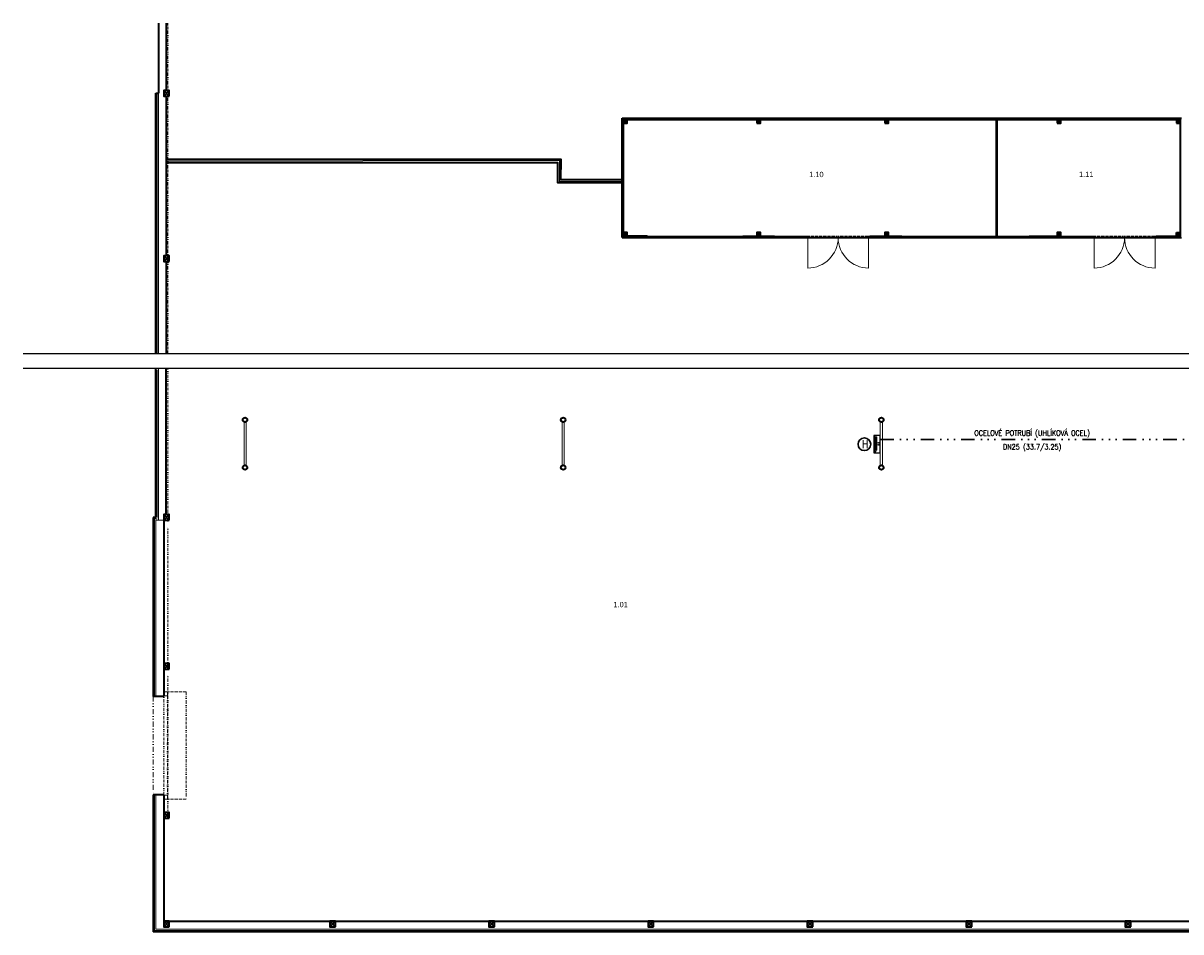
# Model space of a CAD drawing. Header units: millimetres. Extents: x -485339 to 286898, y -1189934 to 1602269.
# Tile 213 of 230: x -281413 to -237748, y 1467160 to 1501431. Entities that reach past the tile are written whole.
import ezdxf
from ezdxf.enums import TextEntityAlignment as Align

# ---------------------------------------------------------------- set-up
doc = ezdxf.new("R2010")
doc.units = ezdxf.units.MM
doc.header["$LTSCALE"] = 10
for name, pattern in [('DASHED', [19.05, 12.7, -6.35]), ('DIVIDE5', [38.1, 12.7, -6.35, 0, -6.35, 0, -6.35, 0, -6.35]), ('DĚLICÍ2', [15.875, 6.35, -3.175, 0, -3.175, 0, -3.175])]:
    doc.linetypes.add(name, pattern=pattern)
doc.layers.add('CKSLABA', color=7, linetype='Continuous')
doc.layers.add('Z-p_sv-popis', color=7, linetype='Continuous')
for name, color, linetype, lineweight in [('N_dveře', 10, 'Continuous', 18), ('N_čáry_nad', 10, 'DĚLICÍ2', 18), ('N_čáry_obrys', 10, 'Continuous', 35), ('N_čáry_obrys_sokl', 5, 'Continuous', 35), ('N_čáry_obv.plášt', 212, 'Continuous', 18), ('N_čáry_obv.plášt_obrys', 212, 'Continuous', 35), ('St__otvory_dveře', 40, 'Continuous', 18), ('St_otvory_okna', 40, 'Continuous', 18), ('St_plocha_místnosti', 250, 'Continuous', 18), ('St_sloupy_konstrukce haly', 5, 'Continuous', 35), ('St_sloupy_opláštění_půdorys', 25, 'Continuous', 35), ('St_čáry_nad', 250, 'DĚLICÍ2', 18), ('St_čáry_obrys', 5, 'Continuous', 35), ('St_čáry_plné', 250, 'Continuous', 18), ('Z-hasil', 160, 'Continuous', 25), ('Z-p_pv', 5, 'DIVIDE5', 30), ('ZTI-Popis1', 3, 'Continuous', 25)]:
    doc.layers.add(name, color=color, linetype=linetype, lineweight=lineweight)
doc.styles.add('Andy', font='arial.ttf')
doc.styles.get("Standard").update_dxf_attribs({"font": 'simplex.shx', "width": 0.8})
doc.linetypes.add('IZOLACE', pattern='A,0.0001,-0.1,[134,ltypeshp.shx,S=0.1,R=0,X=-0.1,Y=0],-0.2,[134,ltypeshp.shx,S=0.1,R=180,X=0.1,Y=0],-0.1', length=0.4001)
doc.linetypes.add('PRERUSENI', pattern='A,60,[100,CADKON.SHX,S=2.5,R=0,X=0,Y=0],-10', length=70)
doc.linetypes.add('ZIGZAG', pattern='A,0.00254,-5.08,[131,ltypeshp.shx,S=5.08,R=0,X=-5.08,Y=0],-10.16,[131,ltypeshp.shx,S=5.08,R=180,X=5.08,Y=0],-5.08', length=20.32254)

# ---------------------------------------------------------------- blocks, each defined once
blk = doc.blocks.new('*U9182', base_point=(16306, 13095))
at = {"color": 0, "linetype": 'ByBlock', "lineweight": -2}
for p, q in [((16412, 13321), (16964, 13321)), ((16412, 13295), (16964, 13295)), ((16412, 13269), (16964, 13269)), ((16648, 13244), (16620, 13095)), ((16710, 13244), (16738, 13095))]:
    blk.add_line(p, q, dxfattribs=at)
at = {"color": 0, "linetype": 'DASHED', "lineweight": -2}
blk.add_line((16679, 13357), (16679, 13095), dxfattribs=at)
at = {"color": 0, "linetype": 'ByBlock', "lineweight": -2}
for points in [[(16306, 13095), (17006, 13095), (17006, 13357), (16306, 13357)], [(16325, 13095), (16393, 13095), (16393, 13112), (16325, 13112)]]:
    blk.add_lwpolyline(points, close=True, dxfattribs=at)
for points in [[(16412, 13346), (16965, 13346)], [(16965, 13244), (16412, 13244)]]:
    blk.add_lwpolyline(points, dxfattribs=at)
blk.add_circle((16361, 13307), 20.7, dxfattribs=at)
for centre, start, end in [((16428, 13335), 143.001, 224.0286), ((16428, 13308), 136.8763, 222.7813), ((16428, 13282), 136.7575, 222.1019), ((16428, 13256), 137.1142, 218.045), ((16950, 13335), 315.9714, 36.999), ((16950, 13308), 317.2187, 43.1237), ((16950, 13282), 317.8981, 43.2425), ((16950, 13256), 321.955, 42.8858)]:
    blk.add_arc(centre, 19.3, start, end, dxfattribs=at)

msp = doc.modelspace()

# ---------------------------------------------------------------- linework, layer by layer
at = {"layer": 'CKSLABA', "color": 3, "linetype": 'PRERUSENI', "ltscale": 5}
for p, q in [((-170544.2, 1488957.2), (-281412.7, 1488957.2)), ((-170544.2, 1488402.6), (-281412.7, 1488402.6))]:
    msp.add_line(p, q, dxfattribs=at)
at = {"layer": 'N_dveře', "color": 250}
msp.add_lwpolyline([(-276112.7, 1476060.1), (-275962.7, 1476060.1), (-275962.7, 1476210.1), (-276112.7, 1476210.1)], close=True, dxfattribs=at)
at = {"layer": 'N_dveře', "color": 250, "linetype": 'DĚLICÍ2', "ltscale": 2}
for points in [[(-276112.7, 1472310.1), (-276112.7, 1476060.1)], [(-275262.7, 1476210.1), (-275962.7, 1476210.1)], [(-275962.7, 1476060.1), (-275962.7, 1472310.1)], [(-275262.7, 1476210.1), (-275262.7, 1472160.1)], [(-275262.7, 1472160.1), (-275962.7, 1472160.1)]]:
    msp.add_lwpolyline(points, dxfattribs=at)
msp.add_lwpolyline([(-276112.7, 1472310.1), (-275962.7, 1472310.1), (-275962.7, 1472160.1), (-276112.7, 1472160.1)], close=True, dxfattribs=at)
at = {"layer": 'N_čáry_nad', "color": 250, "ltscale": 3}
msp.add_lwpolyline([(-276512.7, 1476040.1), (-276512.7, 1472330.1)], dxfattribs=at)
at = {"layer": 'N_čáry_obrys', "color": 250, "ltscale": 2}
for points in [[(-276412.7, 1488957.2), (-276412.7, 1498785.4)], [(-276412.7, 1498785.4), (-276312.7, 1498785.4)], [(-276412.7, 1482790.1), (-276412.7, 1488402.6)], [(-276512.7, 1482790.1), (-276512.7, 1476040.1)], [(-276412.7, 1482790.1), (-276512.7, 1482790.1)], [(-276112.7, 1476040.1), (-276512.7, 1476040.1)], [(-276512.7, 1472330.1), (-276512.7, 1467160.1)], [(-276112.7, 1472330.1), (-276512.7, 1472330.1)], [(-276112.7, 1467160.1), (-276512.7, 1467160.1)], [(-206462.7, 1467160.1), (-276112.7, 1467160.1)]]:
    msp.add_lwpolyline(points, dxfattribs=at)
at = {"layer": 'N_čáry_obrys', "color": 250}
for points in [[(-276112.7, 1476040.1), (-276112.7, 1476060.1)], [(-276112.7, 1472330.1), (-276112.7, 1472310.1)]]:
    msp.add_lwpolyline(points, dxfattribs=at)
at = {"layer": 'N_čáry_obrys_sokl', "color": 250, "ltscale": 2}
for points in [[(-276312.7, 1501431), (-276312.7, 1498785.4)], [(-276012.7, 1501431), (-276012.7, 1498890.4)], [(-276012.7, 1498680.4), (-276012.7, 1492650.4)], [(-276012.7, 1492440.4), (-276012.7, 1488957.2)], [(-276012.7, 1482900.1), (-276012.7, 1488402.6)]]:
    msp.add_lwpolyline(points, dxfattribs=at)
at = {"layer": 'N_čáry_obv.plášt', "color": 250, "linetype": 'IZOLACE', "ltscale": 10}
msp.add_line((-206412.7, 1467210.1), (-276462.7, 1467210.1), dxfattribs=at)
for points in [[(-276362.7, 1498735.4), (-276362.7, 1488957.2)], [(-276362.7, 1488352.6), (-276362.7, 1482782.7)], [(-276462.7, 1482740.1), (-276462.7, 1476060.1)], [(-276362.7, 1482740.1), (-276462.7, 1482740.1)], [(-276462.7, 1472310.1), (-276462.7, 1467210.1)]]:
    msp.add_lwpolyline(points, dxfattribs=at)
at = {"layer": 'N_čáry_obv.plášt', "color": 250, "linetype": 'ZIGZAG'}
msp.add_lwpolyline([(-258822.7, 1495465), (-261187.7, 1495465), (-261187.7, 1496248.2), (-276012.7, 1496225.4)], dxfattribs=at)
at = {"layer": 'N_čáry_obv.plášt', "color": 250, "linetype": 'IZOLACE', "ltscale": 2}
for points in [[(-276112.7, 1476050.1), (-276512.7, 1476050.1)], [(-276112.7, 1472320.1), (-276512.7, 1472320.1)]]:
    msp.add_lwpolyline(points, dxfattribs=at)
at = {"layer": 'N_čáry_obv.plášt_obrys', "color": 250}
for points in [[(-258822.7, 1495525), (-261127.7, 1495525), (-261126.1, 1496285.3), (-276012.7, 1496285.3)], [(-258822.7, 1495405), (-261247.7, 1495405), (-261246.1, 1496165.3), (-276012.7, 1496165.3)]]:
    msp.add_lwpolyline(points, dxfattribs=at)
at = {"layer": 'St__otvory_dveře', "color": 250, "ltscale": 2}
for points in [[(-251872.7, 1493345), (-251822.7, 1493345), (-251822.7, 1493395), (-251872.7, 1493395)], [(-249522.7, 1493345), (-249472.7, 1493345), (-249472.7, 1493395), (-249522.7, 1493395)], [(-241072.7, 1493345), (-241022.7, 1493345), (-241022.7, 1493395), (-241072.7, 1493395)], [(-238722.7, 1493345), (-238672.7, 1493345), (-238672.7, 1493395), (-238722.7, 1493395)]]:
    msp.add_lwpolyline(points, close=True, dxfattribs=at)
at = {"layer": 'St__otvory_dveře', "color": 250, "linetype": 'DĚLICÍ2', "ltscale": 2}
for points in [[(-249522.7, 1493395), (-251822.7, 1493395)], [(-249522.7, 1493345), (-251822.7, 1493345)], [(-238722.7, 1493395), (-241022.7, 1493395)], [(-238722.7, 1493345), (-241022.7, 1493345)]]:
    msp.add_lwpolyline(points, dxfattribs=at)
at = {"layer": 'St__otvory_dveře', "color": 250, "ltscale": 2}
for points in [[(-251822.7, 1493345), (-251822.7, 1492195)], [(-249522.7, 1493345), (-249522.7, 1492195)], [(-241022.7, 1493345), (-241022.7, 1492195)], [(-238722.7, 1493345), (-238722.7, 1492195)]]:
    msp.add_lwpolyline(points, dxfattribs=at)
for centre, start, end in [((-251822.7, 1493345), 270, 0), ((-249522.7, 1493345), 180, 270), ((-241022.7, 1493345), 270, 0), ((-238722.7, 1493345), 180, 270)]:
    msp.add_arc(centre, 1150, start, end, dxfattribs=at)
at = {"layer": 'St_otvory_okna', "color": 250, "ltscale": 2}
for points in [[(-257872.7, 1493345), (-256672.7, 1493345), (-256672.7, 1493395), (-257872.7, 1493395)], [(-257872.7, 1493345), (-257822.7, 1493345), (-257822.7, 1493395), (-257872.7, 1493395)], [(-256672.7, 1493345), (-256722.7, 1493345), (-256722.7, 1493395), (-256672.7, 1493395)], [(-256672.7, 1493345), (-255472.7, 1493345), (-255472.7, 1493395), (-256672.7, 1493395)], [(-256672.7, 1493345), (-256622.7, 1493345), (-256622.7, 1493395), (-256672.7, 1493395)], [(-255472.7, 1493345), (-255522.7, 1493345), (-255522.7, 1493395), (-255472.7, 1493395)], [(-255472.7, 1493345), (-254272.7, 1493345), (-254272.7, 1493395), (-255472.7, 1493395)], [(-255472.7, 1493345), (-255422.7, 1493345), (-255422.7, 1493395), (-255472.7, 1493395)], [(-254272.7, 1493345), (-254322.7, 1493345), (-254322.7, 1493395), (-254272.7, 1493395)], [(-253072.7, 1493345), (-253072.7, 1493345), (-253072.7, 1493395), (-253072.7, 1493395)], [(-253072.7, 1493345), (-253072.7, 1493345), (-253072.7, 1493395), (-253072.7, 1493395)], [(-253072.7, 1493345), (-251872.7, 1493345), (-251872.7, 1493395), (-253072.7, 1493395)], [(-253072.7, 1493345), (-253022.7, 1493345), (-253022.7, 1493395), (-253072.7, 1493395)], [(-251872.7, 1493345), (-251922.7, 1493345), (-251922.7, 1493395), (-251872.7, 1493395)], [(-248272.7, 1493345), (-247072.7, 1493345), (-247072.7, 1493395), (-248272.7, 1493395)], [(-248272.7, 1493345), (-248222.7, 1493345), (-248222.7, 1493395), (-248272.7, 1493395)], [(-247072.7, 1493345), (-247122.7, 1493345), (-247122.7, 1493395), (-247072.7, 1493395)], [(-247072.7, 1493345), (-245872.7, 1493345), (-245872.7, 1493395), (-247072.7, 1493395)], [(-247072.7, 1493345), (-247022.7, 1493345), (-247022.7, 1493395), (-247072.7, 1493395)], [(-245872.7, 1493345), (-245922.7, 1493345), (-245922.7, 1493395), (-245872.7, 1493395)], [(-245872.7, 1493345), (-244672.7, 1493345), (-244672.7, 1493395), (-245872.7, 1493395)], [(-245872.7, 1493345), (-245822.7, 1493345), (-245822.7, 1493395), (-245872.7, 1493395)], [(-244672.7, 1493345), (-244722.7, 1493345), (-244722.7, 1493395), (-244672.7, 1493395)], [(-244672.7, 1493345), (-243472.7, 1493345), (-243472.7, 1493395), (-244672.7, 1493395)], [(-244672.7, 1493345), (-244622.7, 1493345), (-244622.7, 1493395), (-244672.7, 1493395)], [(-243472.7, 1493345), (-243522.7, 1493345), (-243522.7, 1493395), (-243472.7, 1493395)], [(-242272.7, 1493345), (-241072.7, 1493345), (-241072.7, 1493395), (-242272.7, 1493395)], [(-242272.7, 1493345), (-242222.7, 1493345), (-242222.7, 1493395), (-242272.7, 1493395)], [(-241072.7, 1493345), (-241122.7, 1493345), (-241122.7, 1493395), (-241072.7, 1493395)]]:
    msp.add_lwpolyline(points, close=True, dxfattribs=at)
at = {"layer": 'St_sloupy_konstrukce haly', "color": 250, "lineweight": 18, "ltscale": 2}
for points in [[(-273082.7, 1484745.1), (-273082.7, 1486395.1)], [(-273002.7, 1484745.1), (-273002.7, 1486395.1)], [(-261082.7, 1484745.1), (-261082.7, 1486395.1)], [(-261002.7, 1484745.1), (-261002.7, 1486395.1)], [(-249082.7, 1484745.1), (-249082.7, 1486395.1)], [(-249002.7, 1484745.1), (-249002.7, 1486395.1)]]:
    msp.add_lwpolyline(points, dxfattribs=at)
at = {"layer": 'St_sloupy_konstrukce haly', "color": 250, "ltscale": 2}
for points in [[(-276112.7, 1482690.1), (-276112.7, 1476060.1)], [(-276112.7, 1472310.1), (-276112.7, 1467560.1)], [(-276112.7, 1467560.1), (-206362.7, 1467560.1)]]:
    msp.add_lwpolyline(points, dxfattribs=at)
for centre in [(-273042.7, 1486470.1), (-261042.7, 1486470.1), (-249042.7, 1486470.1), (-273042.7, 1484670.1), (-261042.7, 1484670.1), (-249042.7, 1484670.1)]:
    msp.add_circle(centre, 85, dxfattribs=at)
at = {"layer": 'St_sloupy_opláštění_půdorys', "color": 250, "ltscale": 2}
for points in [[(-275902.7, 1498680.4), (-275902.7, 1498890.4), (-276112.7, 1498890.4), (-276112.7, 1498680.4)], [(-258772.7, 1497655), (-258632.7, 1497655), (-258632.7, 1497795), (-258772.7, 1497795)], [(-253742.7, 1497655), (-253602.7, 1497655), (-253602.7, 1497795), (-253742.7, 1497795)], [(-248912.7, 1497655), (-248772.7, 1497655), (-248772.7, 1497795), (-248912.7, 1497795)], [(-242412.7, 1497655), (-242272.7, 1497655), (-242272.7, 1497795), (-242412.7, 1497795)], [(-237912.7, 1497655), (-237772.7, 1497655), (-237772.7, 1497795), (-237912.7, 1497795)], [(-258772.7, 1493395), (-258632.7, 1493395), (-258632.7, 1493535), (-258772.7, 1493535)], [(-253742.7, 1493395), (-253602.7, 1493395), (-253602.7, 1493535), (-253742.7, 1493535)], [(-248912.7, 1493395), (-248772.7, 1493395), (-248772.7, 1493535), (-248912.7, 1493535)], [(-242412.7, 1493395), (-242272.7, 1493395), (-242272.7, 1493535), (-242412.7, 1493535)], [(-237912.7, 1493535), (-237772.7, 1493535), (-237772.7, 1493395), (-237912.7, 1493395)], [(-275902.7, 1492440.4), (-275902.7, 1492650.4), (-276112.7, 1492650.4), (-276112.7, 1492440.4)], [(-275902.7, 1482690.1), (-275902.7, 1482900.1), (-276112.7, 1482900.1), (-276112.7, 1482690.1)], [(-275902.7, 1477070.1), (-275902.7, 1477280.1), (-276112.7, 1477280.1), (-276112.7, 1477070.1)], [(-275902.7, 1471450.1), (-275902.7, 1471660.1), (-276112.7, 1471660.1), (-276112.7, 1471450.1)], [(-275902.7, 1467350.1), (-275902.7, 1467560.1), (-276112.7, 1467560.1), (-276112.7, 1467350.1)], [(-269632.7, 1467350.1), (-269632.7, 1467560.1), (-269842.7, 1467560.1), (-269842.7, 1467350.1)], [(-263632.7, 1467350.1), (-263632.7, 1467560.1), (-263842.7, 1467560.1), (-263842.7, 1467350.1)], [(-257632.7, 1467350.1), (-257632.7, 1467560.1), (-257842.7, 1467560.1), (-257842.7, 1467350.1)], [(-251632.7, 1467350.1), (-251632.7, 1467560.1), (-251842.7, 1467560.1), (-251842.7, 1467350.1)], [(-245632.7, 1467350.1), (-245632.7, 1467560.1), (-245842.7, 1467560.1), (-245842.7, 1467350.1)], [(-239632.7, 1467350.1), (-239632.7, 1467560.1), (-239842.7, 1467560.1), (-239842.7, 1467350.1)]]:
    msp.add_lwpolyline(points, close=True, dxfattribs=at)
for points in [[(-276112.7, 1498680.4), (-275902.7, 1498890.4)], [(-276112.7, 1498890.4), (-275902.7, 1498680.4)], [(-258772.7, 1497795), (-258632.7, 1497655)], [(-258632.7, 1497795), (-258772.7, 1497655)], [(-253742.7, 1497795), (-253602.7, 1497655)], [(-253602.7, 1497795), (-253742.7, 1497655)], [(-248912.7, 1497795), (-248772.7, 1497655)], [(-248772.7, 1497795), (-248912.7, 1497655)], [(-242412.7, 1497795), (-242272.7, 1497655)], [(-242272.7, 1497795), (-242412.7, 1497655)], [(-237912.7, 1497795), (-237772.7, 1497655)], [(-237772.7, 1497795), (-237912.7, 1497655)], [(-258772.7, 1493535), (-258632.7, 1493395)], [(-258632.7, 1493535), (-258772.7, 1493395)], [(-253742.7, 1493535), (-253602.7, 1493395)], [(-253602.7, 1493535), (-253742.7, 1493395)], [(-248912.7, 1493535), (-248772.7, 1493395)], [(-248772.7, 1493535), (-248912.7, 1493395)], [(-242412.7, 1493535), (-242272.7, 1493395)], [(-242272.7, 1493535), (-242412.7, 1493395)], [(-237912.7, 1493395), (-237772.7, 1493535)], [(-237772.7, 1493395), (-237912.7, 1493535)], [(-276112.7, 1492440.4), (-275902.7, 1492650.4)], [(-276112.7, 1492650.4), (-275902.7, 1492440.4)], [(-276112.7, 1482690.1), (-275902.7, 1482900.1)], [(-276112.7, 1482900.1), (-275902.7, 1482690.1)], [(-276112.7, 1477070.1), (-275902.7, 1477280.1)], [(-276112.7, 1477280.1), (-275902.7, 1477070.1)], [(-276112.7, 1471450.1), (-275902.7, 1471660.1)], [(-276112.7, 1471660.1), (-275902.7, 1471450.1)], [(-276112.7, 1467350.1), (-275902.7, 1467560.1)], [(-276112.7, 1467560.1), (-275902.7, 1467350.1)], [(-269842.7, 1467350.1), (-269632.7, 1467560.1)], [(-269842.7, 1467560.1), (-269632.7, 1467350.1)], [(-263842.7, 1467350.1), (-263632.7, 1467560.1)], [(-263842.7, 1467560.1), (-263632.7, 1467350.1)], [(-257842.7, 1467350.1), (-257632.7, 1467560.1)], [(-257842.7, 1467560.1), (-257632.7, 1467350.1)], [(-251842.7, 1467350.1), (-251632.7, 1467560.1)], [(-251842.7, 1467560.1), (-251632.7, 1467350.1)], [(-245842.7, 1467350.1), (-245632.7, 1467560.1)], [(-245842.7, 1467560.1), (-245632.7, 1467350.1)], [(-239842.7, 1467350.1), (-239632.7, 1467560.1)], [(-239842.7, 1467560.1), (-239632.7, 1467350.1)]]:
    msp.add_lwpolyline(points, dxfattribs=at)
at = {"layer": 'St_čáry_nad', "color": 250, "ltscale": 2}
for points in [[(-275957.7, 1488957.2), (-275957.7, 1501431)], [(-275957.7, 1482640.1), (-275957.7, 1488402.6)], [(-275957.7, 1477070.1), (-275957.7, 1482430.1)], [(-275957.7, 1471500.1), (-275957.7, 1476860.1)]]:
    msp.add_lwpolyline(points, dxfattribs=at)
at = {"layer": 'St_čáry_obrys', "color": 250}
for p, q in [((-258822.7, 1495667.6), (-258822.7, 1493345)), ((-258822.7, 1493345), (-237722.7, 1493345))]:
    msp.add_line(p, q, dxfattribs=at)
at = {"layer": 'St_čáry_obrys', "color": 250, "ltscale": 2}
for points in [[(-258822.7, 1497845), (-237722.7, 1497845)], [(-258822.7, 1493345), (-258822.7, 1497845)], [(-258772.7, 1497795), (-237772.7, 1497795)], [(-258772.7, 1493395), (-258772.7, 1497795)], [(-244697.7, 1493395), (-244697.7, 1497795)], [(-244672.7, 1493395), (-244672.7, 1497795)], [(-237772.7, 1497795), (-237772.7, 1493395)], [(-258822.7, 1493345), (-257872.7, 1493345), (-257872.7, 1493345), (-257872.7, 1493395), (-258772.7, 1493395)], [(-257872.7, 1493395), (-257872.7, 1493345)], [(-254272.7, 1493395), (-253072.7, 1493395)], [(-254272.7, 1493395), (-254272.7, 1493345)], [(-254272.7, 1493345), (-253072.7, 1493345)], [(-253072.7, 1493395), (-253072.7, 1493345)], [(-249472.7, 1493395), (-248272.7, 1493395)], [(-249472.7, 1493395), (-249472.7, 1493345)], [(-249472.7, 1493345), (-248272.7, 1493345)], [(-248272.7, 1493395), (-248272.7, 1493345)], [(-243472.7, 1493395), (-242272.7, 1493395)], [(-243472.7, 1493395), (-243472.7, 1493345)], [(-243472.7, 1493345), (-242272.7, 1493345)], [(-242272.7, 1493395), (-242272.7, 1493345)], [(-238672.7, 1493395), (-237772.7, 1493395)], [(-238672.7, 1493395), (-238672.7, 1493345)], [(-238672.7, 1493345), (-237722.7, 1493345)]]:
    msp.add_lwpolyline(points, dxfattribs=at)
at = {"layer": 'St_čáry_plné', "color": 250, "ltscale": 2}
for points in [[(-276312.7, 1488957.2), (-276312.7, 1498785.4)], [(-276312.7, 1482690.1), (-276312.7, 1488402.6)], [(-276412.7, 1482690.1), (-276412.7, 1476060.1)], [(-276112.7, 1482690.1), (-276412.7, 1482690.1)], [(-276112.7, 1476060.1), (-276412.7, 1476060.1)], [(-276412.7, 1472310.1), (-276412.7, 1467260.1)], [(-276112.7, 1472310.1), (-276412.7, 1472310.1)], [(-276112.7, 1467260.1), (-276412.7, 1467260.1)], [(-206362.7, 1467260.1), (-276112.7, 1467260.1)]]:
    msp.add_lwpolyline(points, dxfattribs=at)
at = {"layer": 'Z-p_pv', "ltscale": 4}
msp.add_lwpolyline([(-249082.7, 1485723.5), (-229146.3, 1485723.5)], dxfattribs=at)
at = {"layer": 'ZTI-Popis1', "color": 1, "lineweight": 30}
msp.add_circle((-249683.7, 1485549.7), 238.3, dxfattribs=at)

# ---------------------------------------------------------------- block references
at = {"layer": 'Z-hasil', "color": 4, "xscale": 0.9285714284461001, "yscale": 0.9285714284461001, "zscale": 0.9285714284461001, "rotation": 89.99999999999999}
msp.add_blockref('*U9182', (-249082.7, 1485223.5), dxfattribs=at)

# ---------------------------------------------------------------- texts
at = {"layer": 'St_plocha_místnosti', "color": 250, "ltscale": 2, "style": 'Andy'}
for s, p in [('1.10', (-251766.5, 1495625.2)), ('1.11', (-241588.9, 1495628.1)), ('1.01', (-259150.8, 1479403.8))]:
    msp.add_text(s, height=200, dxfattribs=at).set_placement(p)
at = {"layer": 'Z-p_sv-popis', "width": 0.8}
for s, p in [('OCELOVÉ POTRUBÍ (UHLÍKOVÁ OCEL)', (-245536.2, 1485972.7)), ('DN25 (33.7/3.25)', (-244455.8, 1485451.4))]:
    msp.add_text(s, height=200, dxfattribs=at).set_placement(p, align=Align.MIDDLE_LEFT)
at = {"layer": 'ZTI-Popis1', "color": 1, "lineweight": 30, "width": 0.8}
msp.add_text('H', height=300, dxfattribs=at).set_placement((-249765.8, 1485404.8))

doc.saveas('drawing.dxf')
